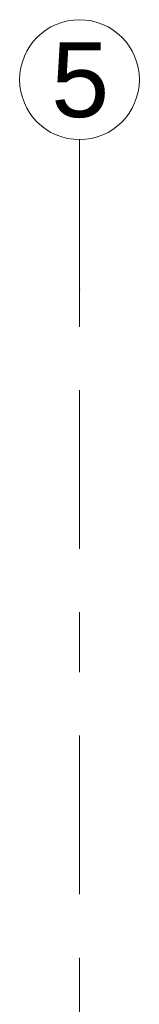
# Model space of a CAD drawing. Header units: metres. Extents: x -3.6 to 84.5, y -11 to 16.8.
# Tile 74 of 229: x 14.83 to 15.03, y 15.163 to 16.805. Entities that reach past the tile are written whole.
import ezdxf

# ---------------------------------------------------------------- set-up
doc = ezdxf.new("R2010")
doc.units = ezdxf.units.M
doc.header["$MEASUREMENT"] = 0
doc.linetypes.add('Strichlinie doppelt', pattern=[0.546806, 0.264583, -0.105833, 0.070556, -0.105833])
doc.layers.add('451 - Universal.Achsen Raster', color=7, linetype='Continuous')
doc.styles.add('ERSTELLTER_STIL_2', font='txt')

msp = doc.modelspace()

# ---------------------------------------------------------------- linework, layer by layer
at = {"layer": '451 - Universal.Achsen Raster', "color": 160, "linetype": 'Strichlinie doppelt', "lineweight": 9, "true_color": 0x3232ff}
for p, q in [((14.93, 16.355), (14.93, 16.605)), ((14.93, -10.585), (14.93, 16.355))]:
    msp.add_line(p, q, dxfattribs=at)
at = {"layer": '451 - Universal.Achsen Raster', "color": 160, "linetype": 'Continuous', "lineweight": 9, "true_color": 0x3232ff}
msp.add_circle((14.93, 16.705), 0.1, dxfattribs=at)
at = {"layer": '451 - Universal.Achsen Raster', "color": 160, "linetype": 'Strichlinie doppelt', "lineweight": 9, "true_color": 0x3232ff}
msp.add_point((14.93, 16.355), dxfattribs=at)
msp.add_point((14.93, 16.355), dxfattribs=at)

# ---------------------------------------------------------------- texts
at = {"layer": '451 - Universal.Achsen Raster', "color": 160, "lineweight": 9, "true_color": 0x3232ff, "insert": (14.8826, 16.7675), "char_height": 0.125, "attachment_point": 1, "style": 'ERSTELLTER_STIL_2'}
msp.add_mtext('\\A1;{\\pql;\\pt0;\\fArial|b0|i0|c0|p38;5}', dxfattribs=at)

doc.saveas('drawing.dxf')
